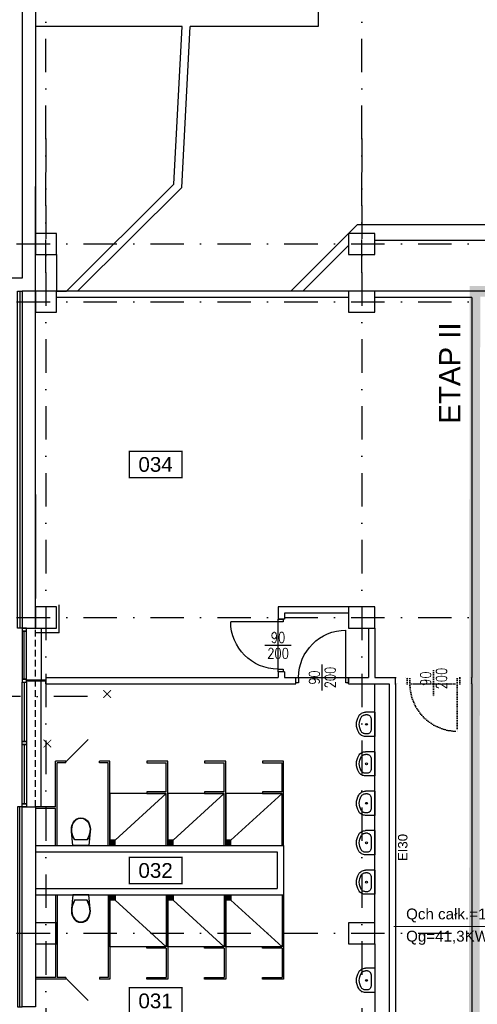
# Model space of a CAD drawing. Header units: centimetres. Extents: x -10702 to 24628, y -4437 to 19798.
# Tile 18 of 92: x 4950 to 5819, y 10865 to 12736. Entities that reach past the tile are written whole.
import ezdxf
from ezdxf.enums import TextEntityAlignment as Align

# ---------------------------------------------------------------- set-up
doc = ezdxf.new("R2010")
doc.units = ezdxf.units.CM
for name, pattern in [('Kondygnacja  -0_5$0$DIVIDE', [31.75, 12.7, -6.35, 0, -6.35, 0, -6.35]), ('Kondygnacja  -0_5$0$DOT2', [3.175, 0, -3.175]), ('Kondygnacja  -0_5$0$HIDDEN', [9.525, 6.35, -3.175]), ('Osie rzutów$0$DASHDOT2', [12.7, 6.35, -3.175, 0, -3.175])]:
    doc.linetypes.add(name, pattern=pattern)
doc.layers.get('0').update_dxf_attribs({"color": 8})
for name, color, linetype in [('ARCH_INFO_ETYK_DRZWI_IST', 8, 'Continuous'), ('KJP_LIKWIDACJE KRZYŻYKI WOD KAN', 2, 'Continuous'), ('Kondygnacja  -0_5$0$ARCH_ETAPOWANIE', 8, 'Kondygnacja  -0_5$0$DIVIDE'), ('Kondygnacja  -0_5$0$ARCH_INFO_ETYK_DRZWI_IST', 8, 'Continuous'), ('Kondygnacja  -0_5$0$ARCH_INFO_ODPORNOŚĆ OGNIOWA', 8, 'Continuous'), ('Kondygnacja  -0_5$0$ARCH_MUROWANE_IST', 8, 'Continuous'), ('Kondygnacja  -0_5$0$ARCH_NIEWIDOK_IST', 8, 'Kondygnacja  -0_5$0$HIDDEN'), ('Kondygnacja  -0_5$0$ARCH_OCIEPLENIE_IST', 8, 'Continuous'), ('Kondygnacja  -0_5$0$ARCH_PRZEKROJOWE_IST', 8, 'Continuous'), ('Kondygnacja  -0_5$0$ARCH_WIDOK_INNE_IST', 8, 'Continuous'), ('Kondygnacja  -0_5$0$ARCH_WIDOK_IST', 8, 'Continuous'), ('Kondygnacja  -0_5$0$ARCH_WYBURZENIA', 8, 'Kondygnacja  -0_5$0$DOT2'), ('Kondygnacja  -0_5$0$ARCH_WYPOSAŻENIE_SANITARNE_IST', 8, 'Continuous'), ('Kondygnacja  -0_5$0$ARCH_ŚCIANKI_WC_5_IST', 8, 'Continuous'), ('Kondygnacja  -0_5$0$ARCH_ŚLUSARKA_DRZWI_IST', 8, 'Continuous'), ('Kondygnacja  -0_5$0$ARCH_ŚLUSARKA_OKNA_IST', 8, 'Continuous'), ('Kondygnacja  -0_5$0$ARCH_ŻELBET_IST', 8, 'Continuous'), ('Osie rzutów$0$ARCH_INFO_OSIE_IST', 8, 'Osie rzutów$0$DASHDOT2'), ('Osie rzutów$0$ARCH_INFO_OSIE_OPISY_IST', 8, 'Continuous'), ('Pomieszczenia -05$0$ARCH_INFO_AREA_ETYKIETY_200', 8, 'Continuous')]:
    doc.layers.add(name, color=color, linetype=linetype)
doc.layers.add('bgde_opis ct 1', color=7, linetype='Continuous', lineweight=20)
doc.styles.add('Arial', font='arial.ttf')
doc.styles.add('Kondygnacja  -0_5$0$Arial', font='arial.ttf')
doc.styles.add('Kondygnacja  -0_5$0$ROMANS-50-CM', font='romans.shx', dxfattribs={"width": 0.8, "height": 10})
doc.styles.add('Pomieszczenia -05$0$Arial', font='arial.ttf')
doc.styles.add('ROMANS-50-CM', font='romans.shx', dxfattribs={"width": 0.8, "height": 10})

# ---------------------------------------------------------------- blocks, each defined once
blk = doc.blocks.new('Osie rzutów')
at = {"layer": 'Osie rzutów$0$ARCH_INFO_OSIE_IST', "ltscale": 10}
for p, q in [((5000, 12255), (5000, 14934.6)), ((5600, 12255), (5600, 14934.6)), ((5000, 12510), (5000, 4512.32)), ((5600, 12510), (5600, 4512.32)), ((4436.04, 12310), (13655, 12310)), ((4436.04, 12200), (13655, 12200)), ((4436.04, 11600), (13655, 11600)), ((5078.83, 11450), (4436.04, 11450)), ((4436.04, 11000), (13655, 11000))]:
    blk.add_line(p, q, dxfattribs=at)
blk = doc.blocks.new('Kondygnacja  -0_5$0$kibel wiszący')
at = {"ltscale": 0.3}
for p, q in [((-16.6, 39), (-17.6, 34.9)), ((-15.8, 38.8), (-16.8, 34.8)), ((-15, 43), (-16.6, 39)), ((-14.2, 42.6), (-15.8, 38.8)), ((-12.3, 46.8), (-15, 43)), ((-11.8, 46.2), (-14.2, 42.6)), ((-8.8, 49.7), (-12.3, 46.8)), ((-8.4, 49), (-11.8, 46.2)), ((-4.6, 51.6), (-8.8, 49.7)), ((-4.4, 50.8), (-8.4, 49)), ((0, 52.2), (-4.6, 51.6)), ((0, 51.4), (-4.4, 50.8)), ((4.6, 51.6), (0, 52.2)), ((4.4, 50.8), (0, 51.4)), ((8.4, 49), (4.4, 50.8)), ((8.8, 49.7), (4.6, 51.6)), ((11.8, 46.2), (8.4, 49)), ((12.3, 46.8), (8.8, 49.7)), ((14.2, 42.6), (11.8, 46.2)), ((15, 43), (12.3, 46.8)), ((15.8, 38.8), (14.2, 42.6)), ((16.6, 39), (15, 43)), ((16.8, 34.8), (15.8, 38.8)), ((17.6, 34.9), (16.6, 39)), ((-17.6, 34.9), (-18.1, 30.7)), ((-18.1, 30.7), (-17.9, 26.5)), ((-17.9, 26.5), (-17.2, 22.2)), ((-17.9, 26.5), (-15.1, 0)), ((-16.8, 34.8), (-17.3, 30.7)), ((-17.3, 30.7), (-17.1, 26.6)), ((-17.2, 22.2), (-16, 18.1)), ((-17.1, 26.6), (-16.4, 22.3)), ((-16.4, 22.3), (-15.1, 18.1)), ((15.1, 0), (17.9, 26.5)), ((15.2, 18.1), (16.4, 22.3)), ((16, 18.1), (17.2, 22.2)), ((16.4, 22.3), (17.1, 26.6)), ((17.3, 30.7), (16.8, 34.8)), ((17.1, 26.6), (17.3, 30.7)), ((17.2, 22.2), (17.9, 26.5)), ((18.1, 30.7), (17.6, 34.9)), ((17.9, 26.5), (18.1, 30.7)), ((-16, 18.1), (-14.3, 14.1)), ((-15.1, 18.1), (-13.4, 14.1)), ((-14.3, 14.1), (-12.2, 10.3)), ((-13.4, 14.1), (-11.3, 10.3)), ((-12.2, 10.3), (12.2, 10.3)), ((11.3, 10.3), (13.4, 14.1)), ((12.2, 10.3), (14.3, 14.1)), ((13.4, 14.1), (15.2, 18.1)), ((14.3, 14.1), (16, 18.1))]:
    blk.add_line(p, q, dxfattribs=at)
at = {"ltscale": 3}
blk.add_line((-15.1, 0), (15.1, 0), dxfattribs=at)
blk = doc.blocks.new('Kondygnacja  -0_5$0$DRZWI90')
blk.add_line((-45, 0), (-45, 90))
at = {"lineweight": -3}
for p, q in [((0, -25), (0, 25)), ((45, 0), (-45, 0))]:
    blk.add_line(p, q, dxfattribs=at)
for points in [[(-50, -10), (-45, -10), (-45, 0), (-50, 0)], [(45, -10), (50, -10), (50, 0), (45, 0)]]:
    blk.add_lwpolyline(points, close=True, dxfattribs=at)
blk.add_arc((-45, 0), 90, 0, 90, dxfattribs=at)
blk = doc.blocks.new('Kondygnacja  -0_5$0$umywalka')
at = {"ltscale": 0.3}
for p, q in [((0, -23), (0, 23)), ((0, 23), (17.8, 23)), ((7.2, -9.1), (7.2, 9.1)), ((7.2, 9.1), (7.2, 9.1)), ((14.3, 18), (17.8, 18)), ((14.3, -18), (17.8, -18)), ((0, -23), (17.8, -23))]:
    blk.add_line(p, q, dxfattribs=at)
for points in [[(17.8, 23), (19.8, 22.9), (21.7, 22.5), (23.6, 21.9), (25.4, 21), (27, 20), (28.4, 18.7), (29.7, 17.3), (30.8, 15.7)], [(7.2, 9.1), (7.3, 10.8), (7.7, 12.5), (8.4, 14), (9.3, 15.4), (10.3, 16.5), (11.5, 17.3), (12.9, 17.8), (14.3, 18)], [(17.8, 18), (19.1, 17.9), (20.3, 17.7), (21.5, 17.3), (22.6, 16.7), (23.7, 16.1), (24.6, 15.3), (25.4, 14.4), (26.1, 13.3)], [(26.1, 13.3), (27.7, 10.2), (28.8, 6.9), (29.5, 3.5), (29.7, 0), (29.5, -3.5), (28.8, -6.9), (27.7, -10.2), (26.1, -13.3)], [(30.8, 15.7), (32.6, 12), (33.9, 8.1), (34.7, 4.1), (35, 0), (34.7, -4.1), (33.9, -8.1), (32.6, -12), (30.8, -15.7)], [(14.3, -18), (12.9, -17.8), (11.5, -17.3), (10.3, -16.5), (9.3, -15.4), (8.4, -14), (7.7, -12.5), (7.3, -10.8), (7.2, -9.1)], [(26.1, -13.3), (25.4, -14.4), (24.6, -15.3), (23.7, -16.1), (22.6, -16.7), (21.5, -17.3), (20.3, -17.7), (19.1, -17.9), (17.8, -18)], [(30.8, -15.7), (29.7, -17.3), (28.4, -18.7), (27, -20), (25.4, -21), (23.6, -21.9), (21.7, -22.5), (19.8, -22.9), (17.8, -23)]]:
    blk.add_lwpolyline(points, dxfattribs=at)
blk.add_circle((16.1, 0), 1.75, dxfattribs=at)
blk = doc.blocks.new('Pomieszczenia -05$0$etykieta_numer')
at = {"color": 0, "linetype": 'ByBlock', "const_width": 2.44}
blk.add_lwpolyline([(-50, -50), (-50, 0), (50, 0), (50, -50)], close=True, dxfattribs=at)
at = {"color": 0, "linetype": 'ByBlock', "style": 'Pomieszczenia -05$0$Arial'}
blk.add_attdef('AECAREA:NUMBER', text='', height=28, dxfattribs=at).set_placement((0, -25), align=Align.MIDDLE)

msp = doc.modelspace()

# ---------------------------------------------------------------- hatches: boundary and pattern name
at = {"layer": 'Kondygnacja  -0_5$0$ARCH_WIDOK_INNE_IST'}
h = msp.add_hatch(dxfattribs=at)
h.set_pattern_fill('ANSI31', color=256, scale=0.5, angle=45, style=0)
h.set_pattern_definition([(90, (68848.0365, 24273.5702), (-1.5875, 3e-16), [])])
h.paths.add_polyline_path([(5121.5, 11167), (5131.5, 11167), (5131.5, 11177), (5121.5, 11177)])
h = msp.add_hatch(dxfattribs=at)
h.set_pattern_fill('ANSI31', color=256, scale=0.5, angle=45, style=0)
h.set_pattern_definition([(90, (68958.0365, 24273.5702), (-1.5875, 3e-16), [])])
h.paths.add_polyline_path([(5231.5, 11167), (5241.5, 11167), (5241.5, 11177), (5231.5, 11177)])
h = msp.add_hatch(dxfattribs=at)
h.set_pattern_fill('ANSI31', color=256, scale=0.5, angle=45, style=0)
h.set_pattern_definition([(90, (69068.0365, 24273.5702), (-1.5875, 3e-16), [])])
h.paths.add_polyline_path([(5341.5, 11167), (5351.5, 11167), (5351.5, 11177), (5341.5, 11177)])
h = msp.add_hatch(dxfattribs=at)
h.set_pattern_fill('ANSI31', color=256, scale=0.5, angle=45, style=0)
h.set_pattern_definition([(270, (68848.0365, -2033.5702), (-1.5875, -3e-16), [])])
h.paths.add_polyline_path([(5121.5, 11073), (5131.5, 11073), (5131.5, 11063), (5121.5, 11063)])
h = msp.add_hatch(dxfattribs=at)
h.set_pattern_fill('ANSI31', color=256, scale=0.5, angle=45, style=0)
h.set_pattern_definition([(270, (68958.0365, -2033.5702), (-1.5875, -3e-16), [])])
h.paths.add_polyline_path([(5231.5, 11073), (5241.5, 11073), (5241.5, 11063), (5231.5, 11063)])
h = msp.add_hatch(dxfattribs=at)
h.set_pattern_fill('ANSI31', color=256, scale=0.5, angle=45, style=0)
h.set_pattern_definition([(270, (69068.0365, -2033.5702), (-1.5875, -3e-16), [])])
h.paths.add_polyline_path([(5341.5, 11073), (5351.5, 11073), (5351.5, 11063), (5341.5, 11063)])

# ---------------------------------------------------------------- linework, layer by layer
at = {"layer": 'bgde_opis ct 1', "color": 2}
msp.add_line((5660.974, 11012.783), (6141.701, 11012.783), dxfattribs=at)
at = {"layer": 'KJP_LIKWIDACJE KRZYŻYKI WOD KAN', "color": 8, "const_width": 1.749, "elevation": 630}
for points in [[(5108.981, 11461.801), (5123.558, 11447.224)], [(5108.981, 11447.224), (5123.558, 11461.801)], [(5108.981, 11461.801), (5123.558, 11447.224)], [(5108.981, 11447.224), (5123.558, 11461.801)], [(4995.488, 11367.621), (5010.065, 11353.043)], [(4995.488, 11353.043), (5010.065, 11367.621)], [(4995.488, 11367.621), (5010.065, 11353.043)], [(4995.488, 11353.043), (5010.065, 11367.621)]]:
    msp.add_lwpolyline(points, dxfattribs=at)
at = {"layer": 'Kondygnacja  -0_5$0$ARCH_ETAPOWANIE', "ltscale": 10, "const_width": 20, "elevation": 300}
msp.add_lwpolyline([(4946, 3931), (4946, 5443), (5613, 5443), (5613, 5586), (5809, 5586), (5815, 12220), (6212, 12220), (6212, 13458.874), (6172, 13458.874), (6171.997, 14762.582), (4925, 14762.019), (4925, 14762.019), (8839.196, 14763.787)], dxfattribs=at)
at = {"layer": 'Kondygnacja  -0_5$0$ARCH_MUROWANE_IST', "ltscale": 4}
for p, q in [((5517, 12890), (5517, 12723)), ((5258.991, 12723), (4980, 12723)), ((5258, 12417.21), (5273.975, 12723)), ((5517, 12723), (5273.975, 12723)), ((4955, 12418.88), (4955, 12245)), ((4980, 12220), (4980, 12418.88)), ((5060.133, 12220), (5258, 12417.21)), ((5465.054, 12220), (5590.992, 12346)), ((5872, 12346), (5590.992, 12346)), ((5625, 12317), (6022, 12317)), ((5487.828, 12220), (5575, 12307.214)), ((4955, 12245), (4711.816, 12245)), ((5575, 12220), (5020, 12220)), ((5815, 12220), (5625, 12220)), ((5815, 12220), (5809, 12220)), ((6180, 12220), (5815, 12220)), ((5575, 12208), (5020, 12208)), ((5809, 12208), (5625, 12208)), ((5809, 12208), (5809, 11486)), ((4980, 11834), (4980, 11636)), ((5025, 11571), (5025, 11624)), ((5441, 11620), (5441, 11597)), ((5575, 11620), (5441, 11620)), ((5453, 11608), (5453, 11597)), ((5575, 11608), (5453, 11608)), ((5453, 11597), (5441, 11597)), ((5025, 11571), (4980, 11571)), ((5613, 11580), (5613, 11486)), ((5625, 11580), (5625, 11486)), ((5441, 11497), (5441, 11486)), ((5453, 11497), (5441, 11497)), ((5453, 11497), (5453, 11486)), ((5000, 11481), (4963, 11481)), ((5000, 11479), (4963, 11479)), ((5000, 11486), (5441, 11486)), ((5000, 11486), (5000, 11481)), ((5000, 11474), (5000, 11479)), ((5000, 11474), (5475, 11474)), ((5453, 11486), (5475, 11486)), ((5475, 11474), (5475, 11486)), ((5575, 11486), (5613, 11486)), ((5575, 11474), (5575, 11486)), ((5575, 11474), (5652, 11474)), ((5625, 11486), (5664, 11486)), ((5652, 11474), (5652, 10766)), ((5664, 11474), (5664, 11486)), ((5664, 11474), (5664, 10766)), ((5809, 11474), (5809, 11486)), ((5809, 11474), (5809, 10766)), ((4980, 11167), (5451.5, 11167)), ((4980, 11155), (5439.5, 11155)), ((5439.5, 11155), (5439.5, 11085)), ((5451.5, 11167), (5451.5, 11073)), ((4980, 11085), (5439.5, 11085)), ((4980, 11073), (5451.5, 11073))]:
    msp.add_line(p, q, dxfattribs=at)
msp.add_lwpolyline([(5020, 12290), (5020, 12220), (5039.048, 12220), (5243.318, 12423.694), (5258.991, 12723)], dxfattribs=at)
for points in [[(4955, 11580), (4980, 11580), (4980, 12220), (4955, 12220)], [(4955, 11240), (4980, 11240), (4980, 10860), (4955, 10860)]]:
    msp.add_lwpolyline(points, close=True, dxfattribs=at)
at = {"layer": 'Kondygnacja  -0_5$0$ARCH_NIEWIDOK_IST', "ltscale": 2}
msp.add_line((4980, 11240), (4980, 11580), dxfattribs=at)
at = {"layer": 'Kondygnacja  -0_5$0$ARCH_OCIEPLENIE_IST'}
for p, q in [((4950.5, 12220), (4950.5, 11580)), ((4950.5, 10860), (4950.5, 11240))]:
    msp.add_line(p, q, dxfattribs=at)
at = {"layer": 'Kondygnacja  -0_5$0$ARCH_PRZEKROJOWE_IST', "ltscale": 4}
for points in [[(4955, 11580), (4946, 11580), (4946, 12220), (4955, 12220)], [(4955, 11240), (4946, 11240), (4946, 10860), (4955, 10860)]]:
    msp.add_lwpolyline(points, dxfattribs=at)
at = {"layer": 'Kondygnacja  -0_5$0$ARCH_WIDOK_INNE_IST'}
for p, q in [((5228.5, 11265.5), (5131.5, 11177)), ((5338.5, 11265.5), (5241.5, 11177)), ((5448.5, 11265.5), (5351.5, 11177)), ((5228.5, 10974.5), (5131.5, 11063)), ((5338.5, 10974.5), (5241.5, 11063)), ((5448.5, 10974.5), (5351.5, 11063))]:
    msp.add_line(p, q, dxfattribs=at)
for points in [[(5121.5, 11167), (5228.5, 11167), (5228.5, 11265.5), (5121.5, 11265.5)], [(5231.5, 11167), (5338.5, 11167), (5338.5, 11265.5), (5231.5, 11265.5)], [(5341.5, 11167), (5448.5, 11167), (5448.5, 11265.5), (5341.5, 11265.5)], [(5121.5, 11167), (5131.5, 11167), (5131.5, 11177), (5121.5, 11177)], [(5231.5, 11167), (5241.5, 11167), (5241.5, 11177), (5231.5, 11177)], [(5341.5, 11167), (5351.5, 11167), (5351.5, 11177), (5341.5, 11177)], [(5121.5, 11073), (5228.5, 11073), (5228.5, 10974.5), (5121.5, 10974.5)], [(5121.5, 11073), (5131.5, 11073), (5131.5, 11063), (5121.5, 11063)], [(5231.5, 11073), (5338.5, 11073), (5338.5, 10974.5), (5231.5, 10974.5)], [(5231.5, 11073), (5241.5, 11073), (5241.5, 11063), (5231.5, 11063)], [(5341.5, 11073), (5448.5, 11073), (5448.5, 10974.5), (5341.5, 10974.5)], [(5341.5, 11073), (5351.5, 11073), (5351.5, 11063), (5341.5, 11063)]]:
    msp.add_lwpolyline(points, close=True, dxfattribs=at)
at = {"layer": 'Kondygnacja  -0_5$0$ARCH_WIDOK_IST'}
for p, q in [((5625, 11020), (5625, 11474)), ((5625, 10980), (5625, 10766))]:
    msp.add_line(p, q, dxfattribs=at)
for points in [[(4991, 11580), (4991, 11481)], [(4991, 11240), (4991, 11479)]]:
    msp.add_lwpolyline(points, dxfattribs=at)
at = {"layer": 'Kondygnacja  -0_5$0$ARCH_WYBURZENIA', "ltscale": 6}
for p, q in [((5664, 11474), (5686.5, 11474)), ((5786.5, 11486), (5809, 11486)), ((5786.5, 11474), (5786.5, 11486)), ((5786.5, 11474), (5809, 11474))]:
    msp.add_line(p, q, dxfattribs=at)
for points in [[(5664, 11486), (5686.5, 11486)], [(5686.5, 11474), (5664, 11474)]]:
    msp.add_lwpolyline(points, dxfattribs=at)
msp.add_lwpolyline([(5664, 11486), (5686.5, 11486), (5686.5, 11474), (5664, 11474)], close=True, dxfattribs=at)
at = {"layer": 'Kondygnacja  -0_5$0$ARCH_ŚCIANKI_WC_5_IST'}
for p, q in [((5038, 11325.5), (5080.426, 11367.926)), ((5018.5, 11240), (5018.5, 11327)), ((5038, 11327), (5018.5, 11327)), ((5021.5, 11167), (5021.5, 11324)), ((5038, 11324), (5021.5, 11324)), ((5038, 11324), (5038, 11327)), ((5102, 11324), (5102, 11327)), ((5121.5, 11327), (5102, 11327)), ((5118.5, 11324), (5102, 11324)), ((5118.5, 11167), (5118.5, 11324)), ((5121.5, 11167), (5121.5, 11327)), ((5231.5, 11327), (5191.5, 11327)), ((5191.5, 11327), (5191.5, 11324)), ((5191.5, 11324), (5228.5, 11324)), ((5228.5, 11268.5), (5228.5, 11324)), ((5231.5, 11167), (5231.5, 11327)), ((5341.5, 11327), (5301.5, 11327)), ((5301.5, 11327), (5301.5, 11324)), ((5301.5, 11324), (5338.5, 11324)), ((5338.5, 11268.5), (5338.5, 11324)), ((5341.5, 11167), (5341.5, 11327)), ((5451.5, 11327), (5411.5, 11327)), ((5411.5, 11327), (5411.5, 11324)), ((5411.5, 11324), (5448.5, 11324)), ((5448.5, 11268.5), (5448.5, 11324)), ((5451.5, 11167), (5451.5, 11327)), ((5228.5, 11268.5), (5191.5, 11268.5)), ((5191.5, 11268.5), (5191.5, 11265.5)), ((5191.5, 11265.5), (5228.5, 11265.5)), ((5228.5, 11167), (5228.5, 11265.5)), ((5338.5, 11268.5), (5301.5, 11268.5)), ((5301.5, 11268.5), (5301.5, 11265.5)), ((5301.5, 11265.5), (5338.5, 11265.5)), ((5338.5, 11167), (5338.5, 11265.5)), ((5448.5, 11268.5), (5411.5, 11268.5)), ((5411.5, 11268.5), (5411.5, 11265.5)), ((5411.5, 11265.5), (5448.5, 11265.5)), ((5448.5, 11167), (5448.5, 11265.5)), ((5018.5, 11240), (4980, 11240)), ((5018.5, 11237), (4980, 11237)), ((5018.5, 11167), (5018.5, 11237)), ((5018.5, 11073), (5018.5, 10916)), ((5021.5, 11073), (5021.5, 10916)), ((5118.5, 11073), (5118.5, 10916)), ((5121.5, 11073), (5121.5, 10913)), ((5228.5, 11073), (5228.5, 10974.5)), ((5231.5, 11073), (5231.5, 10913)), ((5338.5, 11073), (5338.5, 10974.5)), ((5341.5, 11073), (5341.5, 10913)), ((5448.5, 11073), (5448.5, 10974.5)), ((5451.5, 11073), (5451.5, 10913)), ((5191.5, 10971.5), (5191.5, 10974.5)), ((5191.5, 10974.5), (5228.5, 10974.5)), ((5228.5, 10971.5), (5191.5, 10971.5)), ((5228.5, 10971.5), (5228.5, 10916)), ((5301.5, 10971.5), (5301.5, 10974.5)), ((5301.5, 10974.5), (5338.5, 10974.5)), ((5338.5, 10971.5), (5301.5, 10971.5)), ((5338.5, 10971.5), (5338.5, 10916)), ((5411.5, 10971.5), (5411.5, 10974.5)), ((5411.5, 10974.5), (5448.5, 10974.5)), ((5448.5, 10971.5), (5411.5, 10971.5)), ((5448.5, 10971.5), (5448.5, 10916)), ((5018.5, 10916), (4980, 10916)), ((5018.5, 10913), (4980, 10913)), ((5018.5, 10913), (5018.5, 10913)), ((5038, 10913), (5018.5, 10913)), ((5038, 10916), (5021.5, 10916)), ((5038, 10916), (5038, 10913)), ((5038, 10914.5), (5080.426, 10872.074)), ((5118.5, 10916), (5102, 10916)), ((5102, 10916), (5102, 10913)), ((5121.5, 10913), (5102, 10913)), ((5191.5, 10913), (5191.5, 10916)), ((5191.5, 10916), (5228.5, 10916)), ((5231.5, 10913), (5191.5, 10913)), ((5301.5, 10913), (5301.5, 10916)), ((5301.5, 10916), (5338.5, 10916)), ((5341.5, 10913), (5301.5, 10913)), ((5411.5, 10913), (5411.5, 10916)), ((5411.5, 10916), (5448.5, 10916)), ((5451.5, 10913), (5411.5, 10913))]:
    msp.add_line(p, q, dxfattribs=at)
at = {"layer": 'Kondygnacja  -0_5$0$ARCH_ŚLUSARKA_OKNA_IST'}
for p, q in [((4959, 11483), (4959, 11574)), ((4959, 11477), (4959, 11364.5)), ((4959, 11358.5), (4959, 11246))]:
    msp.add_line(p, q, dxfattribs=at)
for points in [[(4963, 11574), (4963, 11580), (4955, 11580), (4955, 11574)], [(4963, 11483), (4963, 11574), (4955, 11574), (4955, 11483)], [(4963, 11477), (4963, 11483), (4955, 11483), (4955, 11477)], [(4963, 11477), (4963, 11364.5), (4955, 11364.5), (4955, 11477)], [(4963, 11364.5), (4963, 11358.5), (4955, 11358.5), (4955, 11364.5)], [(4963, 11358.5), (4963, 11246), (4955, 11246), (4955, 11358.5)], [(4963, 11246), (4963, 11240), (4955, 11240), (4955, 11246)]]:
    msp.add_lwpolyline(points, close=True, dxfattribs=at)
at = {"layer": 'Kondygnacja  -0_5$0$ARCH_ŻELBET_IST', "ltscale": 4}
for p, q in [((4955, 14755), (4955, 12245)), ((4980, 14730), (4980, 12295))]:
    msp.add_line(p, q, dxfattribs=at)
for points in [[(4980, 12290), (5020, 12290), (5020, 12330), (4980, 12330)], [(5575, 12290), (5625, 12290), (5625, 12330), (5575, 12330)], [(4980, 12180), (5020, 12180), (5020, 12220), (4980, 12220)], [(5575, 12180), (5625, 12180), (5625, 12220), (5575, 12220)], [(4980, 11580), (5020, 11580), (5020, 11620), (4980, 11620)], [(5575, 11580), (5625, 11580), (5625, 11620), (5575, 11620)], [(4980, 10980), (5020, 10980), (5020, 11020), (4980, 11020)], [(5575, 10980), (5625, 10980), (5625, 11020), (5575, 11020)]]:
    msp.add_lwpolyline(points, close=True, dxfattribs=at)

# ---------------------------------------------------------------- block references
at = {"layer": 'Kondygnacja  -0_5$0$ARCH_WYBURZENIA', "ltscale": 6, "rotation": 180}
msp.add_blockref('Kondygnacja  -0_5$0$DRZWI90', (5736.5, 11474), dxfattribs=at)
at = {"layer": 'Kondygnacja  -0_5$0$ARCH_WYPOSAŻENIE_SANITARNE_IST', "rotation": 180}
for name, p in [('Kondygnacja  -0_5$0$umywalka', (5625, 11397)), ('Kondygnacja  -0_5$0$umywalka', (5625, 11322)), ('Kondygnacja  -0_5$0$umywalka', (5625, 11247)), ('Kondygnacja  -0_5$0$umywalka', (5625, 11172)), ('Kondygnacja  -0_5$0$umywalka', (5625, 11097)), ('Kondygnacja  -0_5$0$kibel wiszący', (5066.5, 11073)), ('Kondygnacja  -0_5$0$umywalka', (5625, 10910.5))]:
    msp.add_blockref(name, p, dxfattribs=at)
at = {"layer": 'Kondygnacja  -0_5$0$ARCH_WYPOSAŻENIE_SANITARNE_IST', "xscale": -1}
msp.add_blockref('Kondygnacja  -0_5$0$kibel wiszący', (5066.5, 11167), dxfattribs=at)
at = {"layer": 'Kondygnacja  -0_5$0$ARCH_ŚLUSARKA_DRZWI_IST', "xscale": -1, "rotation": 90}
msp.add_blockref('Kondygnacja  -0_5$0$DRZWI90', (5441, 11547), dxfattribs=at)
at = {"layer": 'Kondygnacja  -0_5$0$ARCH_ŚLUSARKA_DRZWI_IST', "xscale": -1}
msp.add_blockref('Kondygnacja  -0_5$0$DRZWI90', (5525, 11486), dxfattribs=at)
at = {"layer": 'Osie rzutów$0$ARCH_INFO_OSIE_OPISY_IST'}
msp.add_blockref('Osie rzutów', (0, 0), dxfattribs=at)
at = {"layer": 'Pomieszczenia -05$0$ARCH_INFO_AREA_ETYKIETY_200', "linetype": 'Continuous', "lineweight": -3}
for p, values in [((5208.364, 11915.911), {'AECAREA:NUMBER': '034'}), ((5208.364, 11144.33), {'AECAREA:NUMBER': '032'}), ((5208.364, 10896.499), {'AECAREA:NUMBER': '031'})]:
    msp.add_blockref('Pomieszczenia -05$0$etykieta_numer', p, dxfattribs=at).add_auto_attribs(values)

# ---------------------------------------------------------------- texts
at = {"layer": 'ARCH_INFO_ETYK_DRZWI_IST', "insert": (5736.5, 11484), "char_height": 20, "width": 10, "attachment_point": 5, "rotation": 90, "line_spacing_factor": 0.9, "style": 'ROMANS-50-CM'}
msp.add_mtext('90\\P200', dxfattribs=at)
at = {"layer": 'bgde_opis ct 1', "color": 2, "char_height": 20.58297, "width": 548.22937, "attachment_point": 1, "style": 'Arial'}
for s, insert in [('Qch całk.=160,0KW; DN100; 7/14%%DC', (5684.232, 11046.95)), ('Qg=41,3KW; DN50; 60/45%%DC', (5684.232, 11004.727))]:
    msp.add_mtext(s, dxfattribs=dict(at, insert=insert))
at = {"layer": 'Kondygnacja  -0_5$0$ARCH_ETAPOWANIE', "ltscale": 10, "insert": (5746.952, 11968.322), "char_height": 40, "width": 279.6229, "attachment_point": 1, "rotation": 90, "style": 'Kondygnacja  -0_5$0$Arial'}
msp.add_mtext('ETAP II', dxfattribs=at)
at = {"layer": 'Kondygnacja  -0_5$0$ARCH_INFO_ETYK_DRZWI_IST', "insert": (5441, 11547), "char_height": 20, "width": 10, "attachment_point": 5, "line_spacing_factor": 0.9, "style": 'Kondygnacja  -0_5$0$ROMANS-50-CM'}
msp.add_mtext('90\\P200', dxfattribs=at)
at = {"layer": 'Kondygnacja  -0_5$0$ARCH_INFO_ETYK_DRZWI_IST', "char_height": 20, "width": 10, "attachment_point": 5, "rotation": 90, "line_spacing_factor": 0.9, "style": 'Kondygnacja  -0_5$0$ROMANS-50-CM'}
for insert in [(5525, 11486), (5736.5, 11484)]:
    msp.add_mtext('90\\P200', dxfattribs=dict(at, insert=insert))
at = {"layer": 'Kondygnacja  -0_5$0$ARCH_INFO_ODPORNOŚĆ OGNIOWA', "insert": (5662.929, 11162.93), "char_height": 18, "width": 53.33252, "attachment_point": 5, "rotation": 90, "style": 'Kondygnacja  -0_5$0$Arial'}
msp.add_mtext('\\PEI30', dxfattribs=at)
at = {"layer": 'Kondygnacja  -0_5$0$ARCH_WYBURZENIA', "ltscale": 6, "insert": (5736.5, 11484), "char_height": 20, "width": 10, "attachment_point": 5, "rotation": 90, "line_spacing_factor": 0.9, "style": 'Kondygnacja  -0_5$0$ROMANS-50-CM'}
msp.add_mtext('90\\P200', dxfattribs=at)

doc.saveas('drawing.dxf')
